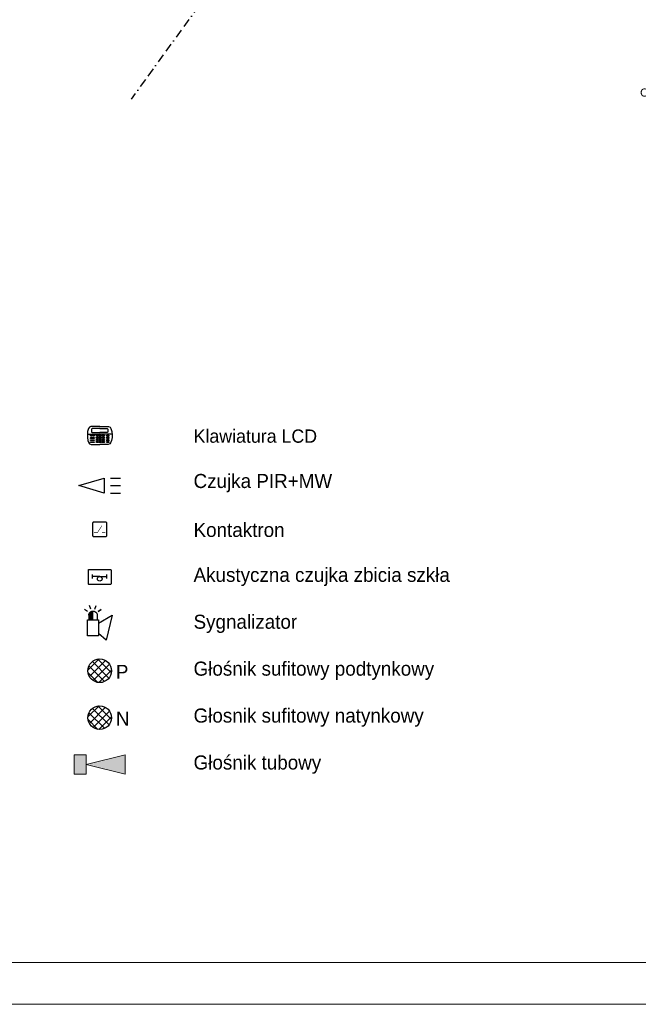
# Model space of a CAD drawing. Header units: centimetres. Extents: x 74448 to 96987, y -37016 to -10817.
# Tile 137 of 174: x 79667 to 80557, y -24042 to -22625. Entities that reach past the tile are written whole.
import ezdxf

# ---------------------------------------------------------------- set-up
doc = ezdxf.new("R2010")
doc.units = ezdxf.units.CM
doc.header["$LTSCALE"] = 0.02
doc.linetypes.add('BORDER2', pattern=[0.875, 0.25, -0.125, 0.25, -0.125, 0, -0.125])
doc.layers.get('0').update_dxf_attribs({"color": 8, "lineweight": 13})
for name, color, linetype, lineweight in [('_AUDIO', 7, 'Continuous', 18), ('_pk_tabelka', 7, 'Continuous', 15), ('CCTV_poglad', 7, 'BORDER2', 25), ('OPISY', 8, 'Continuous', 13), ('SSWiN', 7, 'Continuous', 25), ('stolarka', 8, 'Continuous', 13)]:
    doc.layers.add(name, color=color, linetype=linetype, lineweight=lineweight)
doc.layers.add('_AUDIO 2', color=7, linetype='Continuous')
doc.styles.get("Standard").update_dxf_attribs({"font": 'arial.ttf', "height": 12})
doc.styles.add('Tomasz_W legenda', font='TCM_____.TTF')
pattern_1 = [(45, (-12273.038, 3018.7244), (-5.6126601, 5.6126601), []), (135, (-12273.038, 3018.7244), (-5.6126601, -5.6126601), [])]

# ---------------------------------------------------------------- blocks, each defined once
blk = doc.blocks.new('AAT_PIR')
at = {"ltscale": 50}
blk.add_lwpolyline([(0, 0), (22.5, 6.75), (22.5, -6.75)], close=True, dxfattribs=at)
for points in [[(28.125, 6.75), (37.125, 6.75)], [(28.125, 0), (37.125, 0)], [(28.125, -6.75), (37.125, -6.75)]]:
    blk.add_lwpolyline(points, dxfattribs=at)
blk = doc.blocks.new('AAT_KLAW_LCD')
for points in [[(13.1, 10.2), (3.6, 10.2), (2.2, 9.6), (1.2, 8.1), (0.3, 4.8), (0, 1.5), (0, -1.5), (0.6, -4.4), (1.7, -7.2), (2.4, -8.2), (4, -8.8), (13.1, -8.8)], [(0.1, 2.3), (13.1, 2.3)], [(13.1, 10.2), (22.5, 10.2), (24, 9.6), (25, 8.1), (25.9, 4.8), (26.2, 1.5), (26.2, -1.5), (25.6, -4.4), (24.5, -7.2), (23.8, -8.2), (22.2, -8.8), (13.1, -8.8)], [(26.1, 2.3), (13.1, 2.3)]]:
    blk.add_lwpolyline(points)
for points in [[(3.7, 1.2), (4.6, 1.2, -0.414214), (5, 0.8), (5, 0.6, -0.414214), (4.6, 0.2), (3.7, 0.2, -0.414214), (3.3, 0.6), (3.3, 0.8, -0.414214)], [(6, 1.2), (7, 1.2, -0.414214), (7.4, 0.8), (7.4, 0.6, -0.414214), (7, 0.2), (6, 0.2, -0.414214), (5.6, 0.6), (5.6, 0.8, -0.414214)], [(9.9, 1.2), (11.4, 1.2, -0.414214), (11.8, 0.8), (11.8, 0.4, -0.414214), (11.4, 0), (9.9, 0, -0.414214), (9.5, 0.4), (9.5, 0.8, -0.414214)], [(12.9, 1.2), (14.5, 1.2, -0.414214), (14.9, 0.8), (14.9, 0.4, -0.414214), (14.5, 0), (12.9, 0, -0.414214), (12.5, 0.4), (12.5, 0.8, -0.414214)], [(16.2, 1.2), (17.7, 1.2, -0.414214), (18.1, 0.8), (18.1, 0.4, -0.414214), (17.7, 0), (16.2, 0, -0.414214), (15.8, 0.4), (15.8, 0.8, -0.414214)], [(20.9, 1.2), (22.4, 1.2, -0.414214), (22.8, 0.8), (22.8, 0.6, -0.414214), (22.4, 0.2), (20.9, 0.2, -0.414214), (20.5, 0.6), (20.5, 0.8, -0.414214)], [(3.7, -1.5), (7, -1.5, -0.414214), (7.4, -1.9), (7.4, -2.1, -0.414214), (7, -2.5), (3.7, -2.5, -0.414214), (3.3, -2.1), (3.3, -1.9, -0.414214)], [(3.7, -3.7), (7, -3.7, -0.414214), (7.4, -4.1), (7.4, -4.3, -0.414214), (7, -4.7), (3.7, -4.7, -0.414214), (3.3, -4.3), (3.3, -4.1, -0.414214)], [(3.7, -5.8), (7, -5.8, -0.414214), (7.4, -6.2), (7.4, -6.4, -0.414214), (7, -6.8), (3.7, -6.8, -0.414214), (3.3, -6.4), (3.3, -6.2, -0.414214)], [(9.9, -1.1), (11.4, -1.1, -0.414214), (11.8, -1.5), (11.8, -1.9, -0.414214), (11.4, -2.3), (9.9, -2.3, -0.414214), (9.5, -1.9), (9.5, -1.5, -0.414214)], [(9.9, -3.4), (11.4, -3.4, -0.414214), (11.8, -3.8), (11.8, -4.2, -0.414214), (11.4, -4.6), (9.9, -4.6, -0.414214), (9.5, -4.2), (9.5, -3.8, -0.414214)], [(9.9, -5.5), (11.4, -5.5, -0.414214), (11.8, -5.9), (11.8, -6.3, -0.414214), (11.4, -6.7), (9.9, -6.7, -0.414214), (9.5, -6.3), (9.5, -5.9, -0.414214)], [(12.9, -1.1), (14.5, -1.1, -0.414214), (14.9, -1.5), (14.9, -1.9, -0.414214), (14.5, -2.3), (12.9, -2.3, -0.414214), (12.5, -1.9), (12.5, -1.5, -0.414214)], [(12.9, -3.4), (14.5, -3.4, -0.414214), (14.9, -3.8), (14.9, -4.2, -0.414214), (14.5, -4.6), (12.9, -4.6, -0.414214), (12.5, -4.2), (12.5, -3.8, -0.414214)], [(12.9, -5.5), (14.5, -5.5, -0.414214), (14.9, -5.9), (14.9, -6.3, -0.414214), (14.5, -6.7), (12.9, -6.7, -0.414214), (12.5, -6.3), (12.5, -5.9, -0.414214)], [(16.2, -1.1), (17.7, -1.1, -0.414214), (18.1, -1.5), (18.1, -1.9, -0.414214), (17.7, -2.3), (16.2, -2.3, -0.414214), (15.8, -1.9), (15.8, -1.5, -0.414214)], [(16.2, -3.4), (17.7, -3.4, -0.414214), (18.1, -3.8), (18.1, -4.2, -0.414214), (17.7, -4.6), (16.2, -4.6, -0.414214), (15.8, -4.2), (15.8, -3.8, -0.414214)], [(16.2, -5.5), (17.7, -5.5, -0.414214), (18.1, -5.9), (18.1, -6.3, -0.414214), (17.7, -6.7), (16.2, -6.7, -0.414214), (15.8, -6.3), (15.8, -5.9, -0.414214)], [(20.9, -0.7), (22.4, -0.7, -0.414214), (22.8, -1.1), (22.8, -1.2, -0.414214), (22.4, -1.6), (20.9, -1.6, -0.414214), (20.5, -1.2), (20.5, -1.1, -0.414214)], [(20.9, -2.4), (22.4, -2.4, -0.414214), (22.8, -2.8), (22.8, -3, -0.414214), (22.4, -3.4), (20.9, -3.4, -0.414214), (20.5, -3), (20.5, -2.8, -0.414214)], [(20.9, -4.2), (22.4, -4.2, -0.414214), (22.8, -4.6), (22.8, -4.8, -0.414214), (22.4, -5.2), (20.9, -5.2, -0.414214), (20.5, -4.8), (20.5, -4.6, -0.414214)], [(20.9, -5.8), (22.4, -5.8, -0.414214), (22.8, -6.2), (22.8, -6.3, -0.414214), (22.4, -6.7), (20.9, -6.7, -0.414214), (20.5, -6.3), (20.5, -6.2, -0.414214)]]:
    blk.add_lwpolyline(points, format="xyb", close=True)
for points in [[(13.1, 8.1), (5.5, 8.1, 0.414214), (4.5, 7.1), (4.5, 4.8, 0.414214), (5.5, 3.8), (13.1, 3.8)], [(13.1, 8.1), (20.7, 8.1, -0.414214), (21.7, 7.1), (21.7, 4.8, -0.414214), (20.7, 3.8), (13.1, 3.8)]]:
    blk.add_lwpolyline(points, format="xyb")
blk = doc.blocks.new('AAT_SYGN.OPT.AKU')
blk.add_hatch(color=256).paths.add_polyline_path([(6.3, 18.5), (6.3, 28.7), (6.1, 28.7), (5.6, 28.6), (5.1, 28.5), (4.7, 28.3), (4.3, 28.1), (4, 27.9), (3.6, 27.7), (3.3, 27.4), (2.9, 27.1), (2.6, 26.6), (2.3, 26.2), (2.1, 25.8), (1.9, 25.4), (1.8, 25), (1.7, 24.6), (1.7, 24.3), (1.7, 23.8), (1.7, 18.5)])
for points in [[(3.9, 30.9), (2.6, 35.1)], [(8.7, 30.9), (10.1, 35.1)], [(0.1, 28.1), (-3.5, 30.7)], [(1.7, 23.8), (1.7, 24.3), (1.7, 24.6), (1.8, 25), (1.9, 25.4), (2.1, 25.8), (2.3, 26.2), (2.6, 26.6), (2.9, 27.1), (3.3, 27.4), (3.6, 27.7), (4, 27.9), (4.3, 28.1), (4.7, 28.3), (5.1, 28.5), (5.6, 28.6), (6.1, 28.7), (6.6, 28.7), (6.9, 28.7), (7.4, 28.6), (7.7, 28.5), (8.1, 28.4), (8.5, 28.3), (8.8, 28.1), (9.1, 28), (9.4, 27.8), (9.6, 27.6), (9.8, 27.5), (10, 27.3), (10.3, 26.9), (10.5, 26.7), (10.7, 26.4), (10.9, 26.1), (11.1, 25.8), (11.2, 25.3), (11.3, 25.1), (11.4, 24.7), (11.4, 24.4), (11.5, 24.1), (11.5, 23.8)], [(1.7, 23.8), (1.7, 18.5)], [(6.3, 18.5), (6.3, 28.7)], [(11.5, 23.8), (11.5, 18.5)], [(13.1, 14.7), (28.7, 24), (21.7, -5.1), (13.1, 2.5)]]:
    blk.add_lwpolyline(points)
for points in [[(12.6, 28.1), (16.2, 30.7)], [(0, 18.5), (13.1, 18.5), (13.1, 0), (0, 0)]]:
    blk.add_lwpolyline(points, close=True)
blk = doc.blocks.new('AAT_KONTRKTRON')
blk.add_lwpolyline([(1, -8.3), (15.5, -8.3, 0.414214), (16.5, -7.3), (16.5, 7.3, 0.414214), (15.5, 8.3), (1, 8.3, 0.414214), (0, 7.3), (0, -7.3, 0.414214)], format="xyb", close=True)
at = {"const_width": 0.551}
for points in [[(1.7, -3.9), (5.5, -3.9), (11, 4.4)], [(11, -3.9), (14.9, -3.9)]]:
    blk.add_lwpolyline(points, dxfattribs=at)
blk = doc.blocks.new('AAT_CZUJKA ST. SZKŁA')
for p, q in [((6.5, -2.3), (6.5, 4.1)), ((18, 0.9), (6.5, 0.9)), ((18, 0.9), (29.5, 0.9)), ((29.5, -2.3), (29.5, 4.1))]:
    blk.add_line(p, q)
blk.add_lwpolyline([(1, 12), (35, 12, -0.414214), (36, 11), (36, -11, -0.414214), (35, -12), (1, -12, -0.414214), (0, -11), (0, 11, -0.414214)], format="xyb", close=True)
at = {"ltscale": 0.1}
blk.add_circle((18, -2.9), 3.8, dxfattribs=at)

msp = doc.modelspace()

# ---------------------------------------------------------------- hatches: boundary and pattern name
at = {"layer": '_AUDIO'}
h = msp.add_hatch(dxfattribs=at)
h.set_pattern_fill('ANSI37', color=256, scale=2.5)
h.set_pattern_definition(pattern_1)
h.paths.add_polyline_path([(79799.1, -23629.4, 1), (79765.1, -23629.4, 1)])
h = msp.add_hatch(color=256, dxfattribs=at)
h.dxf.hatch_style = 1
h.paths.add_polyline_path([(79745.4, -23710.9), (79762.5, -23710.9), (79762.5, -23696.9), (79762.5, -23682.9), (79745.4, -23682.9)])
h.paths.add_polyline_path([(79762.5, -23696.9), (79818.8, -23710.9), (79818.8, -23682.9)])
at = {"layer": '_AUDIO 2'}
h = msp.add_hatch(dxfattribs=at)
h.set_pattern_fill('ANSI37', color=256, scale=2.5)
h.set_pattern_definition(pattern_1)
h.paths.add_polyline_path([(79799.1, -23561.9, 1), (79765.1, -23561.9, 1)])

# ---------------------------------------------------------------- linework, layer by layer
at = {"layer": '_AUDIO'}
for points in [[(79745.4, -23682.9), (79745.4, -23710.9), (79762.5, -23710.9), (79762.5, -23696.9), (79762.5, -23682.9), (79745.4, -23682.9)], [(79762.5, -23696.9), (79818.8, -23682.9), (79818.8, -23710.9), (79762.5, -23696.9)]]:
    msp.add_lwpolyline(points, dxfattribs=at)
at = {"layer": '_AUDIO', "lineweight": 30}
msp.add_circle((79782.1, -23629.4), 17, dxfattribs=at)
at = {"layer": '_AUDIO 2', "lineweight": 30}
msp.add_circle((79782.1, -23561.9), 17, dxfattribs=at)
at = {"layer": '_pk_tabelka', "color": 7, "ltscale": 3}
for p, q in [((82805.7, -23981.8), (74705.7, -23981.8)), ((82865.7, -24041.8), (74455.7, -24041.8))]:
    msp.add_line(p, q, dxfattribs=at)
at = {"layer": 'CCTV_poglad', "ltscale": 2500}
msp.add_line((79936, -22589.5), (79827.5, -22739.3), dxfattribs=at)

# ---------------------------------------------------------------- block references
at = {"layer": 'SSWiN'}
for name, p, xscale, yscale, zscale in [('AAT_KLAW_LCD', (79764.3, -23224.4), 1.359403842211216, 1.359403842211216, 1.359403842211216), ('AAT_PIR', (79752.3, -23295.4), 1.606568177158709, 1.606568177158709, 1.606568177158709), ('AAT_KONTRKTRON', (79771.9, -23358.4), 1.235821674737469, 1.235821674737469, 1.235821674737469), ('AAT_CZUJKA ST. SZKŁA', (79765.9, -23426.9), 0.9021702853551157, 0.9021702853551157, 0.9021702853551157), ('AAT_SYGN.OPT.AKU', (79764.4, -23511.5), 1.235821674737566, 1.235821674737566, 1.235821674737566)]:
    msp.add_blockref(name, p, dxfattribs=dict(at, xscale=xscale, yscale=yscale, zscale=zscale))

# ---------------------------------------------------------------- texts
at = {"layer": '_AUDIO', "insert": (79805.5, -23620.9), "char_height": 20, "width": 16.573, "attachment_point": 1, "style": 'Tomasz_W legenda'}
msp.add_mtext('N', dxfattribs=at)
at = {"layer": '_AUDIO 2', "insert": (79805.5, -23553.4), "char_height": 20, "width": 16.573, "attachment_point": 1, "style": 'Tomasz_W legenda'}
msp.add_mtext('P', dxfattribs=at)
at = {"layer": 'OPISY', "insert": (80563.1, -22735.9), "char_height": 11.574, "width": 12.831, "attachment_point": 7}
msp.add_mtext('\\pi-3.6114;O3', dxfattribs=at)
at = {"layer": 'SSWiN', "ltscale": 0.5, "attachment_point": 4, "line_spacing_factor": 0.825, "style": 'Tomasz_W legenda'}
for s, insert, char_height, width in [('Klawiatura LCD ', (79917.1, -23224.4), 19.125, 683.479), ('Czujka PIR+MW ', (79917.1, -23291.9), 20.25, 630.874), ('Kontaktron ', (79917.1, -23359.4), 20.25, 630.874), ('Akustyczna czujka zbicia szkła ', (79917.1, -23426.9), 20.25, 630.874), ('Sygnalizator ', (79917.1, -23494.4), 20.25, 630.874), ('Głośnik sufitowy podtynkowy', (79917.1, -23561.9), 20.25, 630.874), ('Głosnik sufitowy natynkowy', (79917.1, -23629.4), 20.25, 630.874), ('Głośnik tubowy', (79917.1, -23696.9), 20.25, 630.874)]:
    msp.add_mtext(s, dxfattribs=dict(at, insert=insert, char_height=char_height, width=width))
at = {"layer": 'stolarka', "insert": (80597.3, -22745.1), "char_height": 11.574, "width": 12.831, "attachment_point": 7}
msp.add_mtext('\\pi-5.8023;114\\P\\pi-6.4654;216', dxfattribs=at)

doc.saveas('drawing.dxf')
